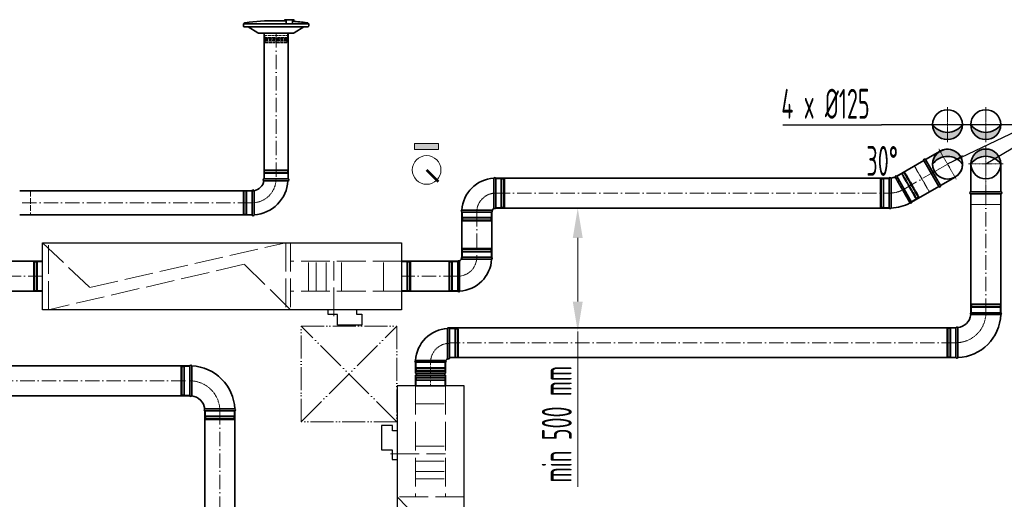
# Model space of a CAD drawing. Header units: millimetres. Extents: x 8221 to 89444, y -105166 to -5578.
# Tile 33 of 118: x 43752 to 47866, y -70762 to -68757. Entities that reach past the tile are written whole.
import ezdxf

# ---------------------------------------------------------------- set-up
doc = ezdxf.new("R2010")
doc.units = ezdxf.units.MM
for name, pattern in [('ACAD_ISO02W100', [15, 12, -3]), ('ACAD_ISO05W100', [33, 24, -3, 0, -3, 0, -3]), ('ACAD_ISO10W100', [18, 12, -3, 0, -3]), ('phl_thick', [0])]:
    doc.linetypes.add(name, pattern=pattern)
for name, color, linetype, lineweight in [('UT_KOTY - DIMENZE', 7, 'Continuous', 5), ('VZT_01 SUP (PŘÍVOD) - OBRYS', 5, 'Continuous', 35), ('VZT_02 SUP (PŘÍVOD) - OSA', 5, 'ACAD_ISO10W100', 5), ('VZT_05 ETA (ODVOD) - OBRYS', 6, 'Continuous', 35), ('VZT_06 ETA (ODVOD) - OSA', 6, 'ACAD_ISO10W100', 5), ('VZT_21 ZAŘÍZENÍ - OBRYS', 1, 'Continuous', 30), ('VZT_22 ZAŘÍZENÍ - DETAIL', 8, 'Continuous', 5), ('VZT_30 DISTRIBUČNÍ PRVKY - OBRYS', 1, 'Continuous', 35), ('VZT_60_KOTY - DIMENZE', 7, 'Continuous', 5), ('VZT_KOTY - DIMENZE', 7, 'Continuous', 5), ('VZT_POPIS - OBECNE', 7, 'Continuous', 5), ('VZT_POŽADAVKY NA STAVBU - PODHLEDY', 4, 'ACAD_ISO05W100', 5)]:
    doc.layers.add(name, color=color, linetype=linetype, lineweight=lineweight)
for name, color, linetype, lineweight, plot in [('VZT_03 SUP (PŘÍVOD) - NETISK', 8, 'ACAD_ISO02W100', 5, False), ('VZT_07 ETA (ODVOD) - NETISK', 8, 'ACAD_ISO02W100', 5, False), ('VZT_34 DISTRIBUČNÍ PRVKY - NETISK', 8, 'ACAD_ISO02W100', 5, False), ('VZT_39 TLUMIČE HLUKU - NETISK', 8, 'ACAD_ISO02W100', 5, False)]:
    doc.layers.add(name, color=color, linetype=linetype, lineweight=lineweight, plot=plot)
doc.styles.add('EVORA_125', font='isocp.shx', dxfattribs={"width": 0.6, "height": 125})
doc.styles.add('ISOCP 2.5', font='isocp.shx', dxfattribs={"width": 0.6, "height": 2.5})

msp = doc.modelspace()

# ---------------------------------------------------------------- hatches: boundary and pattern name
at = {"layer": 'VZT_01 SUP (PŘÍVOD) - OBRYS'}
h = msp.add_hatch(color=256, dxfattribs=at)
h.dxf.hatch_style = 1
h.paths.add_polyline_path([(47565.9, -69195.6, 0.242708), (47628.4, -69227.8), (47628.4, -69258.1, -0.414214)])
h.paths.add_polyline_path([(47628.4, -69258.1), (47628.4, -69227.8, 0.242708), (47690.9, -69195.6, -0.414214)])
h = msp.add_hatch(color=256, dxfattribs=at)
h.dxf.hatch_style = 1
h.paths.add_polyline_path([(47691.3, -69360.8, 0.242708), (47628.8, -69328.6), (47628.8, -69298.3, -0.414214)])
h.paths.add_polyline_path([(47628.8, -69298.3), (47628.8, -69328.6, 0.242708), (47566.3, -69360.8, -0.414214)])
at = {"layer": 'VZT_05 ETA (ODVOD) - OBRYS'}
h = msp.add_hatch(color=256, dxfattribs=at)
h.dxf.hatch_style = 1
h.paths.add_polyline_path([(47725.9, -69195.6, 0.242708), (47788.4, -69227.8), (47788.4, -69258.1, -0.414214)])
h.paths.add_polyline_path([(47788.4, -69258.1), (47788.4, -69227.8, 0.242708), (47850.9, -69195.6, -0.414214)])
h = msp.add_hatch(color=256, dxfattribs=at)
h.dxf.hatch_style = 1
h.paths.add_polyline_path([(47726.3, -69359.9, -0.242708), (47788.8, -69327.7), (47788.8, -69297.4, 0.414214)])
h.paths.add_polyline_path([(47788.8, -69297.4), (47788.8, -69327.7, -0.242708), (47851.3, -69359.9, 0.414214)])
at = {"layer": 'VZT_POPIS - OBECNE'}
h = msp.add_hatch(color=256, dxfattribs=at)
h.dxf.hatch_style = 1
h.paths.add_polyline_path([(45501.9, -69274.9), (45401.9, -69274.9), (45401.9, -69299.9), (45501.9, -69299.9)])

# ---------------------------------------------------------------- linework, layer by layer
for centre in [(47628.4, -69195.6), (47628.4, -69195.6), (47788.4, -69195.6), (47628.8, -69360.6)]:
    msp.add_circle(centre, 62.5)
at = {"layer": 'UT_KOTY - DIMENZE'}
for p, q in [((46083.4, -69669.3), (46083.4, -69935)), ((46083.4, -70060), (46083.4, -70710.2))]:
    msp.add_line(p, q, dxfattribs=at)
for points in [[(46062.6, -69669.3), (46104.3, -69669.3), (46083.4, -69544.3)], [(46062.6, -69935), (46104.3, -69935), (46083.4, -70060)]]:
    msp.add_solid(points, dxfattribs=at)
at = {"layer": 'VZT_01 SUP (PŘÍVOD) - OBRYS'}
for p, q in [((44772.7, -69422.2), (44872.7, -69422.2)), ((44872.7, -69430.2), (44822.5, -69430.2)), ((45733, -69544.3), (45733, -69419.3)), ((45740.6, -69544.3), (45740.6, -69419.3)), ((47385, -69419.3), (47385, -69544.3)), ((47478.7, -69519.1), (47416.2, -69410.9)), ((44722.7, -69572.2), (44722.7, -69472.2)), ((44730.7, -69572.2), (44730.7, -69522.1)), ((45724.1, -69553.1), (45599.1, -69553.1)), ((45724.1, -69560.8), (45599.1, -69560.8)), ((45582.3, -69766.7), (45582.3, -69891.7)), ((45590, -69766.7), (45590, -69891.7)), ((45598.8, -69750.2), (45723.8, -69750.2)), ((45598.8, -69757.9), (45723.8, -69757.9))]:
    msp.add_line(p, q, dxfattribs=at)
for points in [[(44772.7, -69422.2), (44772.7, -68812.9)], [(44872.7, -69422.2), (44872.7, -68812.9)], [(47536.9, -69341.4), (47597.6, -69306.4)], [(47529.1, -69345.7), (47416.2, -69410.9)], [(47591.6, -69454.2), (47529.1, -69345.9)], [(47599.4, -69449.7), (47536.9, -69341.4)], [(47385, -69419.3), (45740.6, -69419.3)], [(47599.4, -69449.7), (47660.1, -69414.7)], [(43751.5, -69472.2), (44722.7, -69472.2)], [(47591.6, -69453.9), (47478.7, -69519.1)], [(43751.5, -69572.2), (44722.7, -69572.2)], [(45599.1, -69757.1), (45599.1, -69560.8)], [(45724.1, -69757.1), (45724.1, -69560.8)], [(47385, -69544.3), (45740.6, -69544.3)], [(43122.7, -69766.7), (43847.3, -69766.7)], [(45347.3, -69766.7), (45582.3, -69766.7)], [(43122.7, -69891.7), (43847.3, -69891.7)], [(45347.3, -69891.7), (45582.3, -69891.7)]]:
    msp.add_lwpolyline(points, dxfattribs=at)
for centre in [(47628.4, -69195.6), (47628.4, -69195.6), (47628.8, -69360.6)]:
    msp.add_circle(centre, 62.5, dxfattribs=at)
for centre, radius, start, end in [((47628.4, -69151.1), 76.7, 215.4307, 324.5693), ((47628.8, -69360.6), 62.5, 120, 300), ((47628.8, -69360.6), 62.5, 300, 120), ((47533, -69343.7), 4.5, 30, 210), ((47628.8, -69405.3), 76.7, 35.4307, 144.5693), ((44722.7, -69422.2), 50, 279.1478, 350.8522), ((44722.7, -69422.2), 150, 273.0572, 356.9428), ((44772.7, -69426.2), 4, 90, 260.8522), ((44872.7, -69426.2), 4, 270, 90), ((45740.6, -69560.8), 141.5, 93.1369, 176.8631), ((45736.8, -69420.9), 4.17, 23.4678, 159.6691), ((47388.8, -69420.9), 4.17, 30.2981, 156.5322), ((47385, -69356.8), 62.5, 276.8302, 293.1698), ((47413.7, -69414.2), 4.17, 53.4678, 179.7019), ((44726.7, -69472.2), 4, 9.1478, 180), ((47595.5, -69451.9), 4.5, 210, 30), ((47385, -69356.8), 187.5, 272.3607, 297.6393), ((47474.6, -69519.6), 4.17, 231.1072, 6.5322), ((44726.7, -69572.2), 4, 180, 0), ((45600.8, -69556.9), 4.17, 110.3309, 246.5322), ((45722.5, -69556.9), 4.17, 293.4678, 66.5322), ((45740.6, -69560.8), 16.5, 113.8093, 156.1907), ((45736.8, -69542.6), 4.17, 203.4678, 336.5322), ((47388.8, -69542.6), 4.17, 203.4678, 338.8928), ((45586.2, -69768.4), 4.17, 23.4678, 156.5322), ((45582.3, -69750.2), 16.5, 293.8093, 336.1907), ((45582.3, -69750.2), 141.5, 273.1369, 356.8631), ((45600.5, -69754.1), 4.17, 113.4678, 246.5322), ((45722.2, -69754.1), 4.17, 290.3309, 66.5322), ((45586.2, -69890.1), 4.17, 203.4678, 339.6691)]:
    msp.add_arc(centre, radius, start, end, dxfattribs=at)
for points, knots in [([(44772, -69430.2), (44772, -69430.2), (44773.2, -69430.2), (44777.7, -69430.2), (44781.1, -69430.2), (44790, -69430.2), (44795.4, -69430.2), (44807.3, -69430.2), (44813.7, -69430.2), (44821, -69430.2), (44821.8, -69430.2), (44822.5, -69430.2)], [157.874915, 157.874915, 157.874915, 157.874915, 176.103874, 176.103874, 195.460379, 195.460379, 215.101284, 215.101284, 234.82164, 234.82164, 237.034743, 237.034743, 237.034743, 237.034743]), ([(47392.4, -69418.8), (47392.4, -69418.8), (47392.4, -69420.2), (47392.5, -69425.8), (47392.5, -69430.1), (47392.5, -69441.2), (47392.6, -69447.9), (47392.6, -69462.8), (47392.6, -69470.8), (47392.6, -69487.2), (47392.7, -69495.3), (47392.7, -69510.6), (47392.7, -69517.7), (47392.7, -69529.7), (47392.7, -69534.6), (47392.7, -69540.1), (47392.7, -69541.6), (47392.7, -69543.6), (47392.7, -69544.1), (47392.7, -69544.1)], [197.169832, 197.169832, 197.169832, 197.169832, 219.953018, 219.953018, 244.236959, 244.236959, 268.720867, 268.720867, 293.267785, 293.267785, 317.778333, 317.778333, 342.238473, 342.238473, 366.661909, 366.661909, 380.474614, 380.474614, 394.287036, 394.287036, 394.287036, 394.287036]), ([(47472, -69522.9), (47472, -69522.9), (47471.2, -69521.5), (47468.1, -69516.1), (47465.8, -69512.2), (47460.1, -69502.3), (47456.7, -69496.4), (47449.2, -69483.4), (47445.2, -69476.4), (47437.1, -69462.3), (47433.1, -69455.3), (47425.5, -69442.1), (47422, -69436), (47416.2, -69425.8), (47413.8, -69421.7), (47410.6, -69416), (47409.7, -69414.4), (47409.6, -69414.2), (47409.6, -69414.2), (47409.6, -69414.2)], [0, 0, 0, 0, 24.396142, 24.396142, 48.799904, 48.799904, 73.223471, 73.223471, 97.679293, 97.679293, 122.177651, 122.177651, 146.719707, 146.719707, 171.27206, 171.27206, 195.711875, 195.711875, 197.169845, 197.169845, 197.169845, 197.169845]), ([(44730.7, -69522.1), (44730.7, -69515.7), (44730.7, -69509.4), (44730.7, -69497.4), (44730.7, -69491.8), (44730.7, -69482.3), (44730.7, -69478.5), (44730.6, -69473.2), (44730.6, -69471.7), (44730.6, -69471.6), (44730.6, -69471.6), (44730.6, -69471.6)], [78.71119, 78.71119, 78.71119, 78.71119, 97.804615, 97.804615, 117.523893, 117.523893, 137.264303, 137.264303, 156.831737, 156.831737, 157.874915, 157.874915, 157.874915, 157.874915])]:
    msp.add_open_spline(points, degree=3, knots=knots, dxfattribs=at)
at = {"layer": 'VZT_02 SUP (PŘÍVOD) - OSA', "ltscale": 0.3}
for p, q in [((47628.4, -69123.1), (47628.4, -69195.6)), ((47628.4, -69195.6), (47555.9, -69195.6)), ((47628.4, -69195.6), (47700.9, -69195.6)), ((47628.4, -69268.1), (47628.4, -69195.6))]:
    msp.add_line(p, q, dxfattribs=at)
at = {"layer": 'VZT_02 SUP (PŘÍVOD) - OSA', "ltscale": 5}
for points in [[(44822.7, -68812.9), (44822.7, -69422.2)], [(47447.5, -69465), (47560.4, -69399.8)], [(45740.6, -69481.8), (47385, -69481.8)], [(44722.7, -69522.2), (43751.5, -69522.2)], [(45661.6, -69560.8), (45661.6, -69757.1)], [(43847.3, -69829.2), (43122.7, -69829.2)], [(45582.3, -69829.2), (45347.3, -69829.2)]]:
    msp.add_lwpolyline(points, dxfattribs=at)
at = {"layer": 'VZT_02 SUP (PŘÍVOD) - OSA', "ltscale": 0.3}
for points in [[(47628.8, -69360.6), (47592.6, -69297.8)], [(47691.6, -69324.3), (47628.8, -69360.6)], [(47628.8, -69360.6), (47560.4, -69400.1)], [(47665.1, -69423.3), (47628.8, -69360.6)]]:
    msp.add_lwpolyline(points, dxfattribs=at)
for points in [[(44822.7, -69422.2), (44822.7, -69422.2, -0.414214), (44722.7, -69522.2), (44722.7, -69522.2)], [(45740.6, -69481.8), (45740.6, -69481.8, 0.414214), (45661.6, -69560.8), (45661.6, -69560.8)], [(47385, -69481.8), (47385, -69481.8, 0.131652), (47447.5, -69465, 0.131652)], [(45582.3, -69829.2), (45582.3, -69829.2, 0.414214), (45661.3, -69750.2), (45661.3, -69750.2)]]:
    msp.add_lwpolyline(points, format="xyb", dxfattribs=at)
at = {"layer": 'VZT_03 SUP (PŘÍVOD) - NETISK', "ltscale": 0.4}
for p, q in [((44872.7, -69388.7), (44772.7, -69388.7)), ((44772.7, -69388.7), (44772.7, -69389.2)), ((44872.7, -69389.2), (44772.7, -69389.2)), ((44872.7, -69396.2), (44772.7, -69396.2)), ((44772.7, -69396.2), (44772.7, -69396.7)), ((44872.7, -69396.7), (44772.7, -69396.7)), ((44871.7, -69384.2), (44773.7, -69384.2)), ((44773.7, -69384.2), (44773.7, -69388.2)), ((44871.7, -69388.2), (44773.7, -69388.2)), ((44871.7, -69400.2), (44773.7, -69400.2)), ((44773.7, -69400.2), (44773.7, -69422.2)), ((44774.7, -69388.2), (44774.7, -69388.7)), ((44774.7, -69389.2), (44774.7, -69396.2)), ((44774.7, -69396.7), (44774.7, -69400.2)), ((44870.7, -69388.2), (44870.7, -69388.7)), ((44870.7, -69389.2), (44870.7, -69396.2)), ((44870.7, -69396.7), (44870.7, -69400.2)), ((44871.7, -69384.2), (44871.7, -69388.2)), ((44871.7, -69400.2), (44871.7, -69422.2)), ((44872.7, -69388.7), (44872.7, -69389.2)), ((44872.7, -69396.2), (44872.7, -69396.7)), ((47417.5, -69413), (47436.5, -69402)), ((47496.5, -69506), (47436.5, -69402)), ((47437, -69402.9), (47440.1, -69401.2)), ((47439.1, -69399.4), (47439.5, -69399.2)), ((47500.1, -69505.1), (47439.1, -69399.4)), ((47500.5, -69504.8), (47439.5, -69399.2)), ((47440.5, -69400.9), (47446.6, -69397.4)), ((47445.6, -69395.7), (47446, -69395.4)), ((47506.6, -69501.3), (47445.6, -69395.7)), ((47507, -69501.1), (47446, -69395.4)), ((47446.9, -69396), (47450.4, -69394)), ((47506.9, -69500), (47446.9, -69396)), ((47447, -69397.2), (47447.4, -69396.9)), ((47510.4, -69498), (47450.4, -69394)), ((45762.6, -69421.8), (45740.6, -69421.8)), ((45762.6, -69541.8), (45762.6, -69421.8)), ((45766.1, -69422.8), (45762.6, -69422.8)), ((45766.1, -69542.8), (45766.1, -69420.8)), ((45766.6, -69420.8), (45766.1, -69420.8)), ((45766.6, -69542.8), (45766.6, -69420.8)), ((45773.6, -69422.8), (45766.6, -69422.8)), ((45773.6, -69542.8), (45773.6, -69420.8)), ((45774.1, -69420.8), (45773.6, -69420.8)), ((45774.1, -69542.8), (45774.1, -69420.8)), ((45774.6, -69422.8), (45774.1, -69422.8)), ((45774.6, -69541.8), (45774.6, -69421.8)), ((45778.6, -69421.8), (45774.6, -69421.8)), ((45778.6, -69541.8), (45778.6, -69421.8)), ((47347, -69421.8), (47347, -69541.8)), ((47351, -69421.8), (47347, -69421.8)), ((47351, -69421.8), (47351, -69541.8)), ((47351.5, -69422.8), (47351, -69422.8)), ((47351.5, -69420.8), (47351.5, -69542.8)), ((47352, -69420.8), (47351.5, -69420.8)), ((47352, -69420.8), (47352, -69542.8)), ((47359, -69422.8), (47352, -69422.8)), ((47359, -69420.8), (47359, -69542.8)), ((47359.5, -69420.8), (47359, -69420.8)), ((47359.5, -69420.8), (47359.5, -69542.8)), ((47363, -69422.8), (47359.5, -69422.8)), ((47363, -69421.8), (47363, -69541.8)), ((47385, -69421.8), (47363, -69421.8)), ((44684.7, -69571.2), (44684.7, -69473.2)), ((44688.7, -69473.2), (44684.7, -69473.2)), ((44688.7, -69571.2), (44688.7, -69473.2)), ((44689.2, -69474.2), (44688.7, -69474.2)), ((44689.2, -69572.2), (44689.2, -69472.2)), ((44689.7, -69472.2), (44689.2, -69472.2)), ((44689.7, -69572.2), (44689.7, -69472.2)), ((44696.7, -69474.2), (44689.7, -69474.2)), ((44696.7, -69572.2), (44696.7, -69472.2)), ((44697.2, -69472.2), (44696.7, -69472.2)), ((44697.2, -69572.2), (44697.2, -69472.2)), ((44700.7, -69474.2), (44697.2, -69474.2)), ((44700.7, -69571.2), (44700.7, -69473.2)), ((44722.7, -69473.2), (44700.7, -69473.2)), ((47477.5, -69517), (47496.5, -69506)), ((47496, -69505.1), (47499.1, -69503.4)), ((47499.5, -69503.1), (47505.6, -69499.6)), ((47500.1, -69505.1), (47500.5, -69504.8)), ((47506, -69499.4), (47506.4, -69499.1)), ((47506.6, -69501.3), (47507, -69501.1)), ((47506.9, -69500), (47510.4, -69498)), ((44688.7, -69571.2), (44684.7, -69571.2)), ((44689.2, -69570.2), (44688.7, -69570.2)), ((44689.7, -69572.2), (44689.2, -69572.2)), ((44696.7, -69570.2), (44689.7, -69570.2)), ((44697.2, -69572.2), (44696.7, -69572.2)), ((44700.7, -69570.2), (44697.2, -69570.2)), ((44722.7, -69571.2), (44700.7, -69571.2)), ((45601.6, -69560.8), (45601.6, -69582.8)), ((45721.6, -69560.8), (45721.6, -69582.8)), ((45762.6, -69541.8), (45740.6, -69541.8)), ((45766.1, -69540.8), (45762.6, -69540.8)), ((45766.6, -69542.8), (45766.1, -69542.8)), ((45773.6, -69540.8), (45766.6, -69540.8)), ((45774.1, -69542.8), (45773.6, -69542.8)), ((45774.6, -69540.8), (45774.1, -69540.8)), ((45778.6, -69541.8), (45774.6, -69541.8)), ((47351, -69541.8), (47347, -69541.8)), ((47351.5, -69540.8), (47351, -69540.8)), ((47352, -69542.8), (47351.5, -69542.8)), ((47359, -69540.8), (47352, -69540.8)), ((47359.5, -69542.8), (47359, -69542.8)), ((47363, -69540.8), (47359.5, -69540.8)), ((47385, -69541.8), (47363, -69541.8)), ((45722.6, -69586.3), (45600.6, -69586.3)), ((45600.6, -69586.3), (45600.6, -69586.8)), ((45722.6, -69586.8), (45600.6, -69586.8)), ((45722.6, -69593.8), (45600.6, -69593.8)), ((45600.6, -69593.8), (45600.6, -69594.3)), ((45722.6, -69594.3), (45600.6, -69594.3)), ((45721.6, -69582.8), (45601.6, -69582.8)), ((45721.6, -69594.8), (45601.6, -69594.8)), ((45601.6, -69594.8), (45601.6, -69598.8)), ((45721.6, -69598.8), (45601.6, -69598.8)), ((45602.6, -69582.8), (45602.6, -69586.3)), ((45602.6, -69586.8), (45602.6, -69593.8)), ((45602.6, -69594.3), (45602.6, -69594.8)), ((45720.6, -69582.8), (45720.6, -69586.3)), ((45720.6, -69586.8), (45720.6, -69593.8)), ((45720.6, -69594.3), (45720.6, -69594.8)), ((45721.6, -69594.8), (45721.6, -69598.8)), ((45722.6, -69586.3), (45722.6, -69586.8)), ((45722.6, -69593.8), (45722.6, -69594.3)), ((45600.3, -69716.7), (45722.3, -69716.7)), ((45600.3, -69717.2), (45600.3, -69716.7)), ((45600.3, -69717.2), (45722.3, -69717.2)), ((45600.3, -69724.2), (45722.3, -69724.2)), ((45600.3, -69724.7), (45600.3, -69724.2)), ((45600.3, -69724.7), (45722.3, -69724.7)), ((45601.3, -69712.2), (45721.3, -69712.2)), ((45601.3, -69716.2), (45601.3, -69712.2)), ((45601.3, -69716.2), (45721.3, -69716.2)), ((45601.3, -69728.2), (45721.3, -69728.2)), ((45601.3, -69750.2), (45601.3, -69728.2)), ((45602.3, -69716.7), (45602.3, -69716.2)), ((45602.3, -69724.2), (45602.3, -69717.2)), ((45602.3, -69728.2), (45602.3, -69724.7)), ((45720.3, -69716.7), (45720.3, -69716.2)), ((45720.3, -69724.2), (45720.3, -69717.2)), ((45720.3, -69728.2), (45720.3, -69724.7)), ((45721.3, -69716.2), (45721.3, -69712.2)), ((45721.3, -69750.2), (45721.3, -69728.2)), ((45722.3, -69717.2), (45722.3, -69716.7)), ((45722.3, -69724.7), (45722.3, -69724.2)), ((45544.3, -69769.2), (45544.3, -69889.2)), ((45544.3, -69769.2), (45548.3, -69769.2)), ((45548.3, -69769.2), (45548.3, -69889.2)), ((45548.3, -69770.2), (45548.8, -69770.2)), ((45548.8, -69768.2), (45548.8, -69890.2)), ((45548.8, -69768.2), (45549.3, -69768.2)), ((45549.3, -69768.2), (45549.3, -69890.2)), ((45549.3, -69770.2), (45556.3, -69770.2)), ((45556.3, -69768.2), (45556.3, -69890.2)), ((45556.3, -69768.2), (45556.8, -69768.2)), ((45556.8, -69768.2), (45556.8, -69890.2)), ((45556.8, -69770.2), (45560.3, -69770.2)), ((45560.3, -69769.2), (45560.3, -69889.2)), ((45560.3, -69769.2), (45582.3, -69769.2)), ((45544.3, -69889.2), (45548.3, -69889.2)), ((45548.3, -69888.2), (45548.8, -69888.2)), ((45548.8, -69890.2), (45549.3, -69890.2)), ((45549.3, -69888.2), (45556.3, -69888.2)), ((45556.3, -69890.2), (45556.8, -69890.2)), ((45556.8, -69888.2), (45560.3, -69888.2)), ((45560.3, -69889.2), (45582.3, -69889.2))]:
    msp.add_line(p, q, dxfattribs=at)
msp.add_lwpolyline([(47591.6, -69454.2), (47552.7, -69476.7), (47490.2, -69368.4), (47529.1, -69345.9)], dxfattribs=at)
at = {"layer": 'VZT_05 ETA (ODVOD) - OBRYS'}
for p, q in [((47851.4, -69982), (47726.4, -69982)), ((45539.7, -70172.3), (45539.7, -70047.3)), ((45547.4, -70172.3), (45547.4, -70047.3)), ((47663.9, -70044.5), (47663.9, -70169.5)), ((45530.9, -70181.1), (45405.9, -70181.1)), ((45405.9, -70188.8), (45530.9, -70188.8)), ((45405.9, -70188.8), (45405.9, -70234.3)), ((45530.9, -70188.8), (45405.9, -70188.8)), ((45530.9, -70188.8), (45530.9, -70234.3)), ((44462.9, -70329), (44462.9, -70204)), ((45405.9, -70234.3), (45530.9, -70234.3)), ((45405.9, -70242.3), (45530.9, -70242.3)), ((45405.9, -70242.3), (45405.9, -70287.8)), ((45530.9, -70242.3), (45530.9, -70287.8)), ((45405.9, -70287.8), (45530.9, -70287.8)), ((44650.4, -70391.5), (44525.4, -70391.5))]:
    msp.add_line(p, q, dxfattribs=at)
for points in [[(47726.3, -69475.9), (47726.3, -69359.9)], [(47851.3, -69475.9), (47851.3, -69359.9)], [(47726.3, -69475.9), (47851.3, -69475.9)], [(47726.3, -69484.9), (47851.3, -69484.9)], [(47726.3, -69485.1), (47726.3, -69982)], [(47851.3, -69485.1), (47851.3, -69982)], [(45547.4, -70044.5), (47663.9, -70044.5)], [(45547.4, -70169.5), (47663.9, -70169.5)], [(44462.9, -70204), (43213.6, -70204)], [(44462.9, -70329), (43213.6, -70329)], [(44525.4, -70391.8), (44525.4, -71981.1)], [(44650.4, -70391.8), (44650.4, -71981.1)]]:
    msp.add_lwpolyline(points, dxfattribs=at)
for centre in [(47788.4, -69195.6), (47788.8, -69359.9)]:
    msp.add_circle(centre, 62.5, dxfattribs=at)
for centre, radius, start, end in [((47788.4, -69151.1), 76.7, 215.4307, 324.5693), ((47788.8, -69404.4), 76.7, 35.4307, 144.5693), ((47726.3, -69480.4), 4.5, 90, 270), ((47851.3, -69480.4), 4.5, 270, 90), ((47728.1, -69985.8), 4.17, 113.4678, 239.7019), ((47849.8, -69985.8), 4.17, 291.1072, 66.5322), ((47663.9, -69982), 62.5, 276.8302, 353.1698), ((47663.9, -69982), 187.5, 272.3607, 357.6393), ((45547.4, -70188.8), 141.5, 93.1369, 176.8631), ((45543.5, -70048.9), 4.17, 23.4678, 159.6691), ((47667.8, -70046.2), 4.17, 30.2981, 156.5322), ((45407.5, -70184.9), 4.17, 110.3309, 246.5322), ((45529.2, -70184.9), 4.17, 293.4678, 66.5322), ((45547.4, -70188.8), 16.5, 113.8093, 156.1907), ((45543.5, -70170.6), 4.17, 203.4678, 336.5322), ((47667.8, -70167.9), 4.17, 203.4678, 338.8928), ((44466.7, -70205.6), 4.17, 21.1072, 156.5322), ((44462.9, -70391.5), 187.5, 2.3607, 87.6393), ((45405.9, -70238.3), 4, 270, 90), ((45530.9, -70238.3), 4, 90, 270), ((44466.7, -70327.3), 4.17, 203.4678, 329.7019), ((44462.9, -70391.5), 62.5, 6.8302, 83.1698), ((44527.1, -70387.6), 4.17, 120.2981, 246.5322), ((44648.7, -70387.6), 4.17, 293.4678, 68.8928)]:
    msp.add_arc(centre, radius, start, end, dxfattribs=at)
for points, knots in [([(47726, -69989.5), (47726, -69989.5), (47726, -69989.5), (47726.3, -69989.5), (47726.7, -69989.5), (47727.7, -69989.5), (47728.5, -69989.5), (47731.7, -69989.5), (47734.8, -69989.5), (47743.7, -69989.6), (47749.9, -69989.6), (47764, -69989.6), (47771.8, -69989.6), (47788.1, -69989.7), (47796.3, -69989.7), (47812.1, -69989.7), (47819.6, -69989.7), (47832.8, -69989.7), (47838.4, -69989.7), (47845.4, -69989.7), (47847.5, -69989.7), (47850.5, -69989.7), (47851.3, -69989.7), (47851.3, -69989.7)], [197.067977, 197.067977, 197.067977, 197.067977, 201.792196, 201.792196, 209.190204, 209.190204, 218.040239, 218.040239, 237.760854, 237.760854, 262.206108, 262.206108, 286.831239, 286.831239, 311.323072, 311.323072, 335.946087, 335.946087, 360.704397, 360.704397, 377.088273, 377.088273, 394.105327, 394.105327, 394.105327, 394.105327]), ([(47671.4, -70044.1), (47671.4, -70044.1), (47671.4, -70045.7), (47671.4, -70051.8), (47671.4, -70056.3), (47671.5, -70067.7), (47671.5, -70074.5), (47671.6, -70089.5), (47671.6, -70097.5), (47671.6, -70113.9), (47671.6, -70122), (47671.6, -70137.2), (47671.6, -70144.2), (47671.6, -70155.9), (47671.6, -70160.7), (47671.6, -70167.3), (47671.6, -70169.1), (47671.6, -70169.3), (47671.6, -70169.4), (47671.6, -70169.4)], [0, 0, 0, 0, 24.235852, 24.235852, 48.531845, 48.531845, 73.024415, 73.024415, 97.570898, 97.570898, 122.078339, 122.078339, 146.53579, 146.53579, 170.957495, 170.957495, 195.359468, 195.359468, 197.168246, 197.168246, 197.168246, 197.168246]), ([(44470.3, -70329.4), (44470.3, -70329.4), (44470.4, -70327.8), (44470.4, -70321.7), (44470.4, -70317.2), (44470.5, -70305.8), (44470.5, -70299), (44470.5, -70284), (44470.5, -70275.9), (44470.6, -70259.6), (44470.6, -70251.5), (44470.6, -70236.3), (44470.6, -70229.3), (44470.6, -70217.6), (44470.6, -70212.8), (44470.6, -70206.2), (44470.6, -70204.4), (44470.6, -70204.1), (44470.6, -70204.1), (44470.6, -70204.1)], [0, 0, 0, 0, 24.235852, 24.235852, 48.531845, 48.531845, 73.024415, 73.024415, 97.570898, 97.570898, 122.078339, 122.078339, 146.53579, 146.53579, 170.957495, 170.957495, 195.359468, 195.359468, 197.168246, 197.168246, 197.168246, 197.168246]), ([(44525, -70384), (44525, -70384), (44525, -70384), (44525.3, -70384), (44525.7, -70384), (44526.7, -70384), (44527.5, -70384), (44530.6, -70384), (44533.8, -70384), (44542.7, -70383.9), (44548.9, -70383.9), (44563, -70383.9), (44570.8, -70383.8), (44587, -70383.8), (44595.3, -70383.8), (44611.1, -70383.8), (44618.6, -70383.8), (44631.8, -70383.8), (44637.3, -70383.8), (44644.3, -70383.8), (44646.5, -70383.8), (44649.5, -70383.8), (44650.2, -70383.8), (44650.2, -70383.8)], [197.067977, 197.067977, 197.067977, 197.067977, 201.792196, 201.792196, 209.190204, 209.190204, 218.040239, 218.040239, 237.760854, 237.760854, 262.206108, 262.206108, 286.831239, 286.831239, 311.323072, 311.323072, 335.946087, 335.946087, 360.704397, 360.704397, 377.088273, 377.088273, 394.105327, 394.105327, 394.105327, 394.105327])]:
    msp.add_open_spline(points, degree=3, knots=knots, dxfattribs=at)
at = {"layer": 'VZT_06 ETA (ODVOD) - OSA', "ltscale": 0.3}
for p, q in [((47788.4, -69123.1), (47788.4, -69195.6)), ((47715.9, -69195.6), (47788.4, -69195.6)), ((47788.4, -69195.6), (47860.9, -69195.6)), ((47788.4, -69268.1), (47788.4, -69195.6))]:
    msp.add_line(p, q, dxfattribs=at)
for points in [[(47788.8, -69287.4), (47788.8, -69359.9)], [(47716.3, -69359.9), (47788.8, -69359.9)], [(47788.8, -69359.9), (47788.8, -69484.9)], [(47788.8, -69359.9), (47861.3, -69359.9)]]:
    msp.add_lwpolyline(points, dxfattribs=at)
at = {"layer": 'VZT_06 ETA (ODVOD) - OSA', "ltscale": 5}
for points in [[(47788.8, -69982), (47788.8, -69485.1)], [(47663.9, -70107), (45547.4, -70107)], [(43213.6, -70266.5), (44462.9, -70266.5)], [(44587.9, -71981.1), (44587.9, -70391.8)]]:
    msp.add_lwpolyline(points, dxfattribs=at)
at = {"layer": 'VZT_06 ETA (ODVOD) - OSA', "ltscale": 0.3}
for points in [[(47663.9, -70107), (47663.9, -70107, 0.414214), (47788.9, -69982), (47788.9, -69982)], [(45468.4, -70188.8), (45468.4, -70188.8, -0.414214), (45547.4, -70109.8), (45547.4, -70109.8)], [(44462.9, -70266.5), (44462.9, -70266.5, -0.414214), (44587.9, -70391.5), (44587.9, -70391.5)]]:
    msp.add_lwpolyline(points, format="xyb", dxfattribs=at)
at = {"layer": 'VZT_06 ETA (ODVOD) - OSA'}
msp.add_lwpolyline([(45468.4, -70188.8), (45468.4, -70287.8)], dxfattribs=at)
at = {"layer": 'VZT_07 ETA (ODVOD) - NETISK', "ltscale": 0.4}
for p, q in [((43809.3, -69769.2), (43809.3, -69889.2)), ((43813.3, -69769.2), (43809.3, -69769.2)), ((43813.3, -69769.2), (43813.3, -69889.2)), ((43813.8, -69770.2), (43813.3, -69770.2)), ((43813.8, -69768.2), (43813.8, -69890.2)), ((43814.3, -69768.2), (43813.8, -69768.2)), ((43814.3, -69768.2), (43814.3, -69890.2)), ((43821.3, -69770.2), (43814.3, -69770.2)), ((43821.3, -69768.2), (43821.3, -69890.2)), ((43821.8, -69768.2), (43821.3, -69768.2)), ((43821.8, -69768.2), (43821.8, -69890.2)), ((43825.3, -69770.2), (43821.8, -69770.2)), ((43825.3, -69769.2), (43825.3, -69889.2)), ((43847.3, -69769.2), (43825.3, -69769.2)), ((45347.3, -69769.2), (45369.3, -69769.2)), ((45369.3, -69769.2), (45369.3, -69889.2)), ((45369.3, -69770.2), (45372.8, -69770.2)), ((45372.8, -69768.2), (45372.8, -69890.2)), ((45372.8, -69768.2), (45373.3, -69768.2)), ((45373.3, -69768.2), (45373.3, -69890.2)), ((45373.3, -69770.2), (45380.3, -69770.2)), ((45380.3, -69768.2), (45380.3, -69890.2)), ((45380.3, -69768.2), (45380.8, -69768.2)), ((45380.8, -69768.2), (45380.8, -69890.2)), ((45380.8, -69770.2), (45381.3, -69770.2)), ((45381.3, -69769.2), (45381.3, -69889.2)), ((45381.3, -69769.2), (45385.3, -69769.2)), ((45385.3, -69769.2), (45385.3, -69889.2)), ((43813.3, -69889.2), (43809.3, -69889.2)), ((43813.8, -69888.2), (43813.3, -69888.2)), ((43814.3, -69890.2), (43813.8, -69890.2)), ((43821.3, -69888.2), (43814.3, -69888.2)), ((43821.8, -69890.2), (43821.3, -69890.2)), ((43825.3, -69888.2), (43821.8, -69888.2)), ((43847.3, -69889.2), (43825.3, -69889.2)), ((45347.3, -69889.2), (45369.3, -69889.2)), ((45369.3, -69888.2), (45372.8, -69888.2)), ((45372.8, -69890.2), (45373.3, -69890.2)), ((45373.3, -69888.2), (45380.3, -69888.2)), ((45380.3, -69890.2), (45380.8, -69890.2)), ((45380.8, -69888.2), (45381.3, -69888.2)), ((45381.3, -69889.2), (45385.3, -69889.2)), ((47849.9, -69948.5), (47727.9, -69948.5)), ((47727.9, -69949), (47727.9, -69948.5)), ((47849.9, -69949), (47727.9, -69949)), ((47849.9, -69956), (47727.9, -69956)), ((47727.9, -69956.5), (47727.9, -69956)), ((47849.9, -69956.5), (47727.9, -69956.5)), ((47848.9, -69944), (47728.9, -69944)), ((47728.9, -69948), (47728.9, -69944)), ((47848.9, -69948), (47728.9, -69948)), ((47848.9, -69960), (47728.9, -69960)), ((47728.9, -69982), (47728.9, -69960)), ((47729.9, -69948.5), (47729.9, -69948)), ((47729.9, -69956), (47729.9, -69949)), ((47729.9, -69960), (47729.9, -69956.5)), ((47847.9, -69948.5), (47847.9, -69948)), ((47847.9, -69956), (47847.9, -69949)), ((47847.9, -69960), (47847.9, -69956.5)), ((47848.9, -69948), (47848.9, -69944)), ((47848.9, -69982), (47848.9, -69960)), ((47849.9, -69949), (47849.9, -69948.5)), ((47849.9, -69956.5), (47849.9, -69956)), ((45547.4, -70049.8), (45569.4, -70049.8)), ((45569.4, -70169.8), (45569.4, -70049.8)), ((45569.4, -70050.8), (45572.9, -70050.8)), ((45572.9, -70170.8), (45572.9, -70048.8)), ((45572.9, -70048.8), (45573.4, -70048.8)), ((45573.4, -70170.8), (45573.4, -70048.8)), ((45573.4, -70050.8), (45580.4, -70050.8)), ((45580.4, -70170.8), (45580.4, -70048.8)), ((45580.4, -70048.8), (45580.9, -70048.8)), ((45580.9, -70170.8), (45580.9, -70048.8)), ((45580.9, -70050.8), (45581.4, -70050.8)), ((45581.4, -70169.8), (45581.4, -70049.8)), ((45581.4, -70049.8), (45585.4, -70049.8)), ((45585.4, -70169.8), (45585.4, -70049.8)), ((47625.9, -70047), (47625.9, -70167)), ((47629.9, -70047), (47625.9, -70047)), ((47629.9, -70047), (47629.9, -70167)), ((47630.4, -70048), (47629.9, -70048)), ((47630.4, -70046), (47630.4, -70168)), ((47630.9, -70046), (47630.4, -70046)), ((47630.9, -70046), (47630.9, -70168)), ((47637.9, -70048), (47630.9, -70048)), ((47637.9, -70046), (47637.9, -70168)), ((47638.4, -70046), (47637.9, -70046)), ((47638.4, -70046), (47638.4, -70168)), ((47641.9, -70048), (47638.4, -70048)), ((47641.9, -70047), (47641.9, -70167)), ((47663.9, -70047), (47641.9, -70047)), ((45408.4, -70210.8), (45408.4, -70188.8)), ((45528.4, -70210.8), (45528.4, -70188.8)), ((45547.4, -70169.8), (45569.4, -70169.8)), ((45569.4, -70168.8), (45572.9, -70168.8)), ((45572.9, -70170.8), (45573.4, -70170.8)), ((45573.4, -70168.8), (45580.4, -70168.8)), ((45580.4, -70170.8), (45580.9, -70170.8)), ((45580.9, -70168.8), (45581.4, -70168.8)), ((45581.4, -70169.8), (45585.4, -70169.8)), ((47629.9, -70167), (47625.9, -70167)), ((47630.4, -70166), (47629.9, -70166)), ((47630.9, -70168), (47630.4, -70168)), ((47637.9, -70166), (47630.9, -70166)), ((47638.4, -70168), (47637.9, -70168)), ((47641.9, -70166), (47638.4, -70166)), ((47663.9, -70167), (47641.9, -70167)), ((44424.9, -70326.5), (44424.9, -70206.5)), ((44428.9, -70206.5), (44424.9, -70206.5)), ((44428.9, -70326.5), (44428.9, -70206.5)), ((44429.4, -70207.5), (44428.9, -70207.5)), ((44429.4, -70327.5), (44429.4, -70205.5)), ((44429.9, -70205.5), (44429.4, -70205.5)), ((44429.9, -70327.5), (44429.9, -70205.5)), ((44436.9, -70207.5), (44429.9, -70207.5)), ((44436.9, -70327.5), (44436.9, -70205.5)), ((44437.4, -70205.5), (44436.9, -70205.5)), ((44437.4, -70327.5), (44437.4, -70205.5)), ((44440.9, -70207.5), (44437.4, -70207.5)), ((44440.9, -70326.5), (44440.9, -70206.5)), ((44462.9, -70206.5), (44440.9, -70206.5)), ((45529.4, -70214.3), (45407.4, -70214.3)), ((45407.4, -70214.8), (45407.4, -70214.3)), ((45529.4, -70214.8), (45407.4, -70214.8)), ((45529.4, -70221.8), (45407.4, -70221.8)), ((45407.4, -70222.3), (45407.4, -70221.8)), ((45529.4, -70222.3), (45407.4, -70222.3)), ((45528.4, -70210.8), (45408.4, -70210.8)), ((45528.4, -70222.8), (45408.4, -70222.8)), ((45408.4, -70226.8), (45408.4, -70222.8)), ((45528.4, -70226.8), (45408.4, -70226.8)), ((45409.4, -70214.3), (45409.4, -70210.8)), ((45409.4, -70221.8), (45409.4, -70214.8)), ((45409.4, -70222.8), (45409.4, -70222.3)), ((45527.4, -70214.3), (45527.4, -70210.8)), ((45527.4, -70221.8), (45527.4, -70214.8)), ((45527.4, -70222.8), (45527.4, -70222.3)), ((45528.4, -70226.8), (45528.4, -70222.8)), ((45529.4, -70214.8), (45529.4, -70214.3)), ((45529.4, -70222.3), (45529.4, -70221.8)), ((45529.4, -70254.3), (45407.4, -70254.3)), ((45407.4, -70254.8), (45407.4, -70254.3)), ((45529.4, -70254.8), (45407.4, -70254.8)), ((45529.4, -70261.8), (45407.4, -70261.8)), ((45407.4, -70262.3), (45407.4, -70261.8)), ((45529.4, -70262.3), (45407.4, -70262.3)), ((45528.4, -70249.8), (45408.4, -70249.8)), ((45408.4, -70253.8), (45408.4, -70249.8)), ((45528.4, -70253.8), (45408.4, -70253.8)), ((45528.4, -70265.8), (45408.4, -70265.8)), ((45408.4, -70287.8), (45408.4, -70265.8)), ((45409.4, -70254.3), (45409.4, -70253.8)), ((45409.4, -70261.8), (45409.4, -70254.8)), ((45409.4, -70265.8), (45409.4, -70262.3)), ((45527.4, -70254.3), (45527.4, -70253.8)), ((45527.4, -70261.8), (45527.4, -70254.8)), ((45527.4, -70265.8), (45527.4, -70262.3)), ((45528.4, -70253.8), (45528.4, -70249.8)), ((45528.4, -70287.8), (45528.4, -70265.8)), ((45529.4, -70254.8), (45529.4, -70254.3)), ((45529.4, -70262.3), (45529.4, -70261.8)), ((44428.9, -70326.5), (44424.9, -70326.5)), ((44429.4, -70325.5), (44428.9, -70325.5)), ((44429.9, -70327.5), (44429.4, -70327.5)), ((44436.9, -70325.5), (44429.9, -70325.5)), ((44437.4, -70327.5), (44436.9, -70327.5)), ((44440.9, -70325.5), (44437.4, -70325.5)), ((44462.9, -70326.5), (44440.9, -70326.5)), ((44527.9, -70391.5), (44527.9, -70413.5)), ((44647.9, -70391.5), (44647.9, -70413.5)), ((44648.9, -70417), (44526.9, -70417)), ((44526.9, -70417), (44526.9, -70417.5)), ((44648.9, -70417.5), (44526.9, -70417.5)), ((44648.9, -70424.5), (44526.9, -70424.5)), ((44526.9, -70424.5), (44526.9, -70425)), ((44648.9, -70425), (44526.9, -70425)), ((44647.9, -70413.5), (44527.9, -70413.5)), ((44647.9, -70425.5), (44527.9, -70425.5)), ((44527.9, -70425.5), (44527.9, -70429.5)), ((44647.9, -70429.5), (44527.9, -70429.5)), ((44528.9, -70413.5), (44528.9, -70417)), ((44528.9, -70417.5), (44528.9, -70424.5)), ((44528.9, -70425), (44528.9, -70425.5)), ((44646.9, -70413.5), (44646.9, -70417)), ((44646.9, -70417.5), (44646.9, -70424.5)), ((44646.9, -70425), (44646.9, -70425.5)), ((44647.9, -70425.5), (44647.9, -70429.5)), ((44648.9, -70417), (44648.9, -70417.5)), ((44648.9, -70424.5), (44648.9, -70425))]:
    msp.add_line(p, q, dxfattribs=at)
msp.add_lwpolyline([(47726.3, -69484.9), (47726.3, -69529.9), (47851.3, -69529.9), (47851.3, -69484.9)], dxfattribs=at)
at = {"layer": 'VZT_21 ZAŘÍZENÍ - OBRYS'}
for points in [[(43847.3, -69689.2), (45347.3, -69689.2), (45347.3, -69969.2), (43847.3, -69969.2)], [(45608.4, -71787.8), (45608.4, -70287.8), (45328.4, -70287.8), (45328.4, -71787.8)]]:
    msp.add_lwpolyline(points, close=True, dxfattribs=at)
for points in [[(45159, -69969.2), (45159, -69987.8), (45181.5, -69987.8), (45181.5, -70034.4), (45079.8, -70034.4), (45079.8, -69989.1), (45039.9, -69989.1), (45039.9, -69969.2)], [(45328.4, -70476.1), (45309.8, -70476.1), (45309.8, -70453.6), (45263.2, -70453.6), (45263.2, -70555.3), (45308.6, -70555.3), (45308.6, -70595.2), (45328.4, -70595.2)]]:
    msp.add_lwpolyline(points, dxfattribs=at)
at = {"layer": 'VZT_22 ZAŘÍZENÍ - DETAIL', "linetype": 'ACAD_ISO02W100', "lineweight": 5, "ltscale": 10}
for points in [[(43847.3, -69689.2), (44044.7, -69876.4), (44863, -69689.2)], [(43871.3, -69969.2), (43871.3, -69689.2)], [(44863, -69689.2), (44863, -69969.2)], [(44883.5, -69689.2), (44883.5, -69969.2)], [(45347.3, -69766.7), (44883.5, -69766.7)], [(44959, -69891.7), (44959, -69766.7)], [(44989.8, -69891.7), (44989.8, -69766.7)], [(45032.8, -69891.7), (45032.8, -69766.7)], [(45063.7, -69996.8), (45063.7, -69766.7)], [(45096.1, -69891.7), (45096.1, -69766.7)], [(45271.9, -69891.7), (45271.9, -69766.7)], [(44883.5, -69969.2), (44688.9, -69779.2), (43871.3, -69969.2)], [(45347.3, -69891.7), (44883.5, -69891.7)], [(45405.9, -70287.8), (45405.9, -70751.5)], [(45530.9, -70287.8), (45530.9, -70751.5)], [(45405.9, -70363.2), (45530.9, -70363.2)], [(45405.9, -70539), (45530.9, -70539)], [(45300.8, -70571.3), (45530.9, -70571.3)], [(45405.9, -70602.3), (45530.9, -70602.3)], [(45405.9, -70645.3), (45530.9, -70645.3)], [(45405.9, -70676.1), (45530.9, -70676.1)], [(45608.4, -70751.5), (45328.4, -70751.5)], [(45328.4, -70751.5), (45518.4, -70946.2), (45328.4, -71763.8)]]:
    msp.add_lwpolyline(points, dxfattribs=at)
at = {"layer": 'VZT_30 DISTRIBUČNÍ PRVKY - OBRYS'}
for points in [[(44686.2, -68773.9), (44959.2, -68773.9), (44959.2, -68783, -0.414214), (44955.4, -68786.9), (44690.1, -68786.9, -0.414214), (44686.2, -68783), (44686.2, -68773.9)], [(44822.7, -68760.9, 0.0327), (44694.2, -68769.4), (44691.2, -68769.9, 0.36397), (44688.7, -68772.9), (44688.7, -68773.9)], [(44938.8, -68786.9), (44898.4, -68812.3, -0.141374), (44896.4, -68812.9), (44749, -68812.9, -0.141374), (44747, -68812.3), (44706.6, -68786.9)], [(44822.7, -68760.9, -0.010645), (44864.7, -68761.8, -0.010645)], [(44892, -68773.9), (44892, -68761.5, -0.267949), (44892.2, -68761.1), (44897.9, -68757.8, 0.267949), (44898.1, -68757.4), (44898.1, -68756.8), (44858.5, -68756.8), (44858.5, -68757.4, 0.267949), (44858.7, -68757.8), (44864.4, -68761.1, -0.267949), (44864.7, -68761.5), (44864.7, -68773.9)], [(44892, -68763.4, -0.015115), (44951.2, -68769.4), (44954.2, -68769.9, -0.36397), (44956.7, -68772.9), (44956.7, -68773.9)]]:
    msp.add_lwpolyline(points, format="xyb", dxfattribs=at)
at = {"layer": 'VZT_34 DISTRIBUČNÍ PRVKY - NETISK'}
for points in [[(44774.2, -68812.9), (44774.2, -68822.9), (44871.2, -68822.9), (44871.2, -68812.9)], [(44774.2, -68812.9), (44871.2, -68812.9)], [(44775.2, -68830.8), (44822.7, -68830.8)], [(44870.2, -68830.8), (44822.7, -68830.8)], [(44777.2, -68833.4), (44822.7, -68833.4)], [(44779, -68849), (44777.5, -68852.9), (44822.7, -68852.9)], [(44778, -68848.7), (44822.7, -68848.7)], [(44778.8, -68837.1), (44822.7, -68837.1)], [(44868.3, -68833.4), (44822.7, -68833.4)], [(44866.6, -68837.1), (44822.7, -68837.1)], [(44867.4, -68848.7), (44822.7, -68848.7)], [(44866.4, -68849), (44867.9, -68852.9), (44822.7, -68852.9)]]:
    msp.add_lwpolyline(points, dxfattribs=at)
for points in [[(44775.2, -68822.9), (44775.2, -68830.8, 0.291473), (44776.7, -68833.2, 0.291473)], [(44870.2, -68822.9), (44870.2, -68830.8, -0.291473), (44868.7, -68833.2, -0.291473)], [(44770.6, -68842.8), (44776.5, -68841.4, -0.058981), (44777.1, -68841.3), (44822.7, -68841.3)], [(44770.6, -68842.8), (44776.3, -68844.2, 0.060863), (44777, -68844.3), (44822.7, -68844.3)], [(44874.8, -68842.8), (44868.9, -68841.4, 0.058981), (44868.3, -68841.3), (44822.7, -68841.3)], [(44874.8, -68842.8), (44869.1, -68844.2, -0.060863), (44868.5, -68844.3), (44822.7, -68844.3)]]:
    msp.add_lwpolyline(points, format="xyb", dxfattribs=at)
for centre, radius, start, end in [((44787.1, -68843.5), 10.5, 142.1622, 210.2824), ((44774.9, -68836.6), 3.88, 353.3265, 62.5007), ((44870.5, -68836.6), 3.88, 117.4993, 186.6735), ((44858.4, -68843.5), 10.5, 329.7176, 37.8378)]:
    msp.add_arc(centre, radius, start, end, dxfattribs=at)
at = {"layer": 'VZT_39 TLUMIČE HLUKU - NETISK', "ltscale": 2, "elevation": 0}
msp.add_lwpolyline([(43751.5, -69472.2), (43796.5, -69472.2), (43796.5, -69572.2), (43751.5, -69572.2)], dxfattribs=at)
at = {"layer": 'VZT_60_KOTY - DIMENZE', "linetype": 'ByBlock', "lineweight": -2}
msp.add_line((47403.3, -69195.8), (47353.3, -69195.8), dxfattribs=at)
for points in [[(47628.4, -69359.9), (48444.6, -68970.5)], [(47788.4, -69359.9), (48444.6, -68970.5)], [(46940.2, -69195.8), (47353.3, -69195.8)], [(47506.1, -69196.2), (47403.3, -69195.8)], [(48102.9, -69196.2), (47403.3, -69195.8)]]:
    msp.add_lwpolyline(points, dxfattribs=at)
at = {"layer": 'VZT_KOTY - DIMENZE', "const_width": 10}
msp.add_lwpolyline([(45451.9, -69384.9), (45501.4, -69434.4)], dxfattribs=at)
at = {"layer": 'VZT_POPIS - OBECNE'}
msp.add_lwpolyline([(45401.9, -69274.9), (45401.9, -69299.9), (45501.9, -69299.9), (45501.9, -69274.9)], close=True, dxfattribs=at)
msp.add_circle((45451.9, -69384.9), 60, dxfattribs=at)
at = {"layer": 'VZT_POŽADAVKY NA STAVBU - PODHLEDY', "ltscale": 5}
for p, q in [((44927.6, -70437.8), (45327.6, -70037.8)), ((45327.6, -70437.8), (44927.6, -70037.8))]:
    msp.add_line(p, q, dxfattribs=at)
at = {"layer": 'VZT_POŽADAVKY NA STAVBU - PODHLEDY', "ltscale": 4}
for p, q in [((44927.6, -70437.8), (44927.6, -70037.8)), ((44927.6, -70037.8), (45327.6, -70037.8)), ((45327.6, -70037.8), (45327.6, -70437.8)), ((45327.6, -70437.8), (44927.6, -70437.8))]:
    msp.add_line(p, q, dxfattribs=at)

# ---------------------------------------------------------------- texts
at = {"layer": 'UT_KOTY - DIMENZE', "insert": (45995.9, -70447.6), "char_height": 125, "attachment_point": 5, "rotation": 90, "style": 'ISOCP 2.5'}
msp.add_mtext('min 500 mm', dxfattribs=at)
at = {"layer": 'VZT_60_KOTY - DIMENZE', "style": 'EVORA_125', "width": 0.6}
msp.add_text('30°', height=125, dxfattribs=at).set_placement((47289.5, -69409.8))
at = {"layer": 'VZT_60_KOTY - DIMENZE', "linetype": 'phl_thick', "insert": (47303.3, -69045.8), "char_height": 125, "attachment_point": 3, "style": 'EVORA_125'}
msp.add_mtext('4 x %%C125', dxfattribs=at)

doc.saveas('drawing.dxf')
